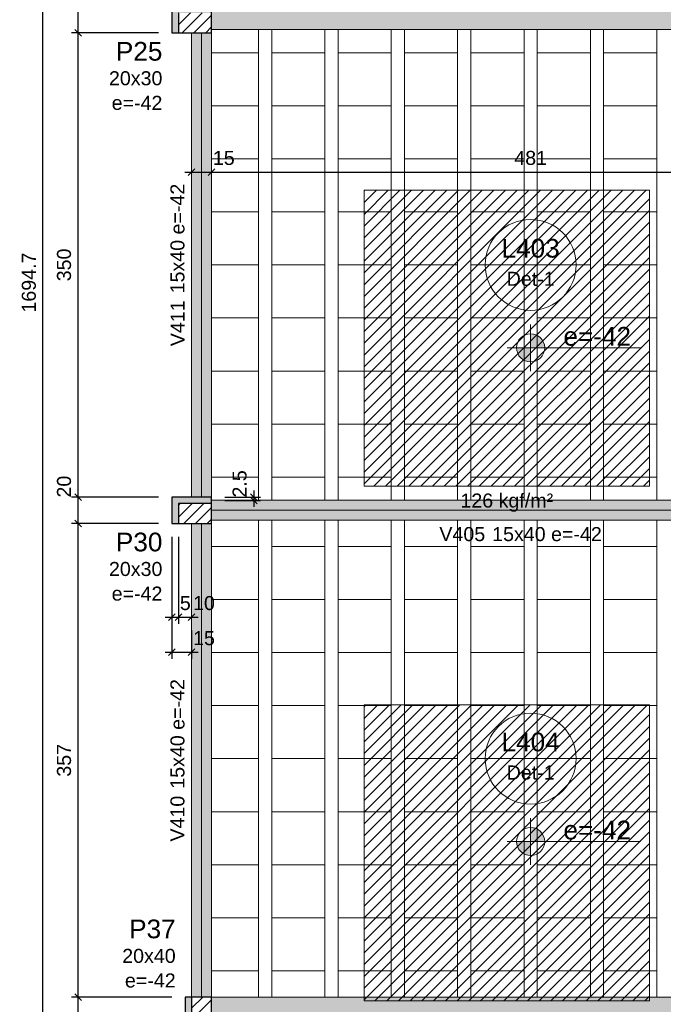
# Model space of a CAD drawing. Header units: millimetres. Extents: x 0 to 119, y 0 to 84.
# Tile 11 of 19: x 72 to 82, y 42 to 57. Entities that reach past the tile are written whole.
import ezdxf

# ---------------------------------------------------------------- set-up
doc = ezdxf.new("R2010")
doc.units = ezdxf.units.MM
doc.header["$MEASUREMENT"] = 0
doc.linetypes.add('NULL', pattern=[0])
doc.layers.get('0').update_dxf_attribs({"lineweight": 18})
for name, color, linetype, lineweight in [('FO-Cargas de parede', 15, 'Continuous', 5), ('FO-Cotas', 5, 'Continuous', 5), ('FO-Eixos', 5, 'Continuous', 5), ('FO-Hachura pilar que morre', 106, 'Continuous', 5), ('FO-Hachura pilar que passa', 19, 'Continuous', 5), ('FO-Hachura viga', 43, 'Continuous', 5), ('FO-Hachuras das lajes', 1, 'Continuous', 20), ('FO-Pilares', 4, 'Continuous', 30), ('FO-Textos das lajes', 3, 'Continuous', 20), ('FO-Textos das vigas', 7, 'Continuous', 5), ('FO-Textos dos pilares', 7, 'Continuous', 5), ('FO-Vigas', 1, 'Continuous', 20)]:
    doc.layers.add(name, color=color, linetype=linetype, lineweight=lineweight)
doc.styles.add('Arial', font='txt')
doc.dimstyles.new('UM_50.000000', dxfattribs={"dimtxt": 0.18, "dimasz": 0.1, "dimexe": 0.1, "dimexo": 0.2, "dimgap": 0, "dimtad": 1, "dimtih": 1, "dimtoh": 1, "dimdec": 1, "dimlfac": 50, "dimzin": 0, "dimdsep": 46, "dimtxsty": 'Standard', "dimcen": 0.09, "dimdle": 0.1, "dimadec": 1, "dimazin": 2, "dimtfac": 1, "dimtdec": 4, "dimtofl": 0, "dimtmove": 0, "dimatfit": 3, "dimfxl": 1, "dimtolj": 1, "dimarcsym": 0})

# ---------------------------------------------------------------- blocks, each defined once
blk = doc.blocks.new('_Oblique')
at = {"color": 0, "linetype": 'ByBlock', "lineweight": -2}
blk.add_line((-0.5, -0.5), (0.5, 0.5), dxfattribs=at)
blk = doc.blocks.new('*D38')
at = {"layer": 'Defpoints', "color": 0}
for p in [(74.678, 49.228), (74.778, 49.228), (74.778, 47.816)]:
    blk.add_point(p, dxfattribs=at)
at = {"layer": 'FO-Cotas', "color": 0, "lineweight": -2}
for p, q in [((74.678, 49.028), (74.678, 47.716)), ((74.778, 49.028), (74.778, 47.716)), ((74.578, 47.816), (74.878, 47.816))]:
    blk.add_line(p, q, dxfattribs=at)
at = {"layer": 'FO-Cotas', "color": 0, "lineweight": -2, "xscale": 0.1, "yscale": 0.1, "zscale": 0.1, "rotation": 180}
blk.add_blockref('_Oblique', (74.678, 47.816), dxfattribs=at)
at = {"layer": 'FO-Cotas', "color": 0, "lineweight": -2, "xscale": 0.1, "yscale": 0.1, "zscale": 0.1}
blk.add_blockref('_Oblique', (74.778, 47.816), dxfattribs=at)
at = {"layer": 'FO-Cotas', "color": 7, "insert": (74.883, 48.028), "char_height": 0.2118, "attachment_point": 5, "rotation": 0.0057, "style": 'Arial'}
blk.add_mtext('\\A1;5', dxfattribs=at)
blk = doc.blocks.new('*D39')
at = {"layer": 'Defpoints', "color": 0}
for p in [(74.778, 49.228), (74.978, 47.816), (74.978, 47.816)]:
    blk.add_point(p, dxfattribs=at)
at = {"layer": 'FO-Cotas', "color": 0, "lineweight": -2}
for p, q in [((74.778, 49.028), (74.778, 47.716)), ((74.678, 47.816), (75.078, 47.816))]:
    blk.add_line(p, q, dxfattribs=at)
at = {"layer": 'FO-Cotas', "color": 0, "lineweight": -2, "xscale": 0.1, "yscale": 0.1, "zscale": 0.1, "rotation": 180}
blk.add_blockref('_Oblique', (74.778, 47.816), dxfattribs=at)
at = {"layer": 'FO-Cotas', "color": 0, "lineweight": -2, "xscale": 0.1, "yscale": 0.1, "zscale": 0.1}
blk.add_blockref('_Oblique', (74.978, 47.816), dxfattribs=at)
at = {"layer": 'FO-Cotas', "color": 7, "insert": (75.164, 48.028), "char_height": 0.2118, "attachment_point": 5, "style": 'Arial'}
blk.add_mtext('\\A1;10', dxfattribs=at)
blk = doc.blocks.new('*D48')
at = {"layer": 'Defpoints', "color": 0}
for p in [(74.678, 49.228), (74.978, 47.816), (74.978, 47.287)]:
    blk.add_point(p, dxfattribs=at)
at = {"layer": 'FO-Cotas', "color": 0, "lineweight": -2}
for p, q in [((74.678, 49.028), (74.678, 47.187)), ((74.978, 47.616), (74.978, 47.187)), ((74.578, 47.287), (75.078, 47.287))]:
    blk.add_line(p, q, dxfattribs=at)
at = {"layer": 'FO-Cotas', "color": 0, "lineweight": -2, "xscale": 0.1, "yscale": 0.1, "zscale": 0.1, "rotation": 180}
blk.add_blockref('_Oblique', (74.678, 47.287), dxfattribs=at)
at = {"layer": 'FO-Cotas', "color": 0, "lineweight": -2, "xscale": 0.1, "yscale": 0.1, "zscale": 0.1}
blk.add_blockref('_Oblique', (74.978, 47.287), dxfattribs=at)
at = {"layer": 'FO-Cotas', "color": 7, "insert": (75.164, 47.499), "char_height": 0.2118, "attachment_point": 5, "rotation": 0.0057, "style": 'Arial'}
blk.add_mtext('\\A1;15', dxfattribs=at)
blk = doc.blocks.new('*D53')
at = {"layer": 'Defpoints', "color": 0}
for p in [(73.266, 42.088), (74.878, 42.088), (74.878, 41.288)]:
    blk.add_point(p, dxfattribs=at)
at = {"layer": 'FO-Cotas', "color": 0, "lineweight": -2}
for p, q in [((73.266, 41.188), (73.266, 42.188)), ((74.678, 42.088), (73.166, 42.088)), ((74.678, 41.288), (73.166, 41.288))]:
    blk.add_line(p, q, dxfattribs=at)
at = {"layer": 'FO-Cotas', "color": 0, "lineweight": -2, "xscale": 0.1, "yscale": 0.1, "zscale": 0.1}
for p, rotation in [((73.266, 42.088), 90), ((73.266, 41.288), 270)]:
    blk.add_blockref('_Oblique', p, dxfattribs=dict(at, rotation=rotation))
at = {"layer": 'FO-Cotas', "color": 7, "insert": (73.055, 41.688), "char_height": 0.2118, "attachment_point": 5, "rotation": 90, "style": 'Arial'}
blk.add_mtext('\\A1;40', dxfattribs=at)
blk = doc.blocks.new('*D54')
at = {"layer": 'Defpoints', "color": 0}
for p in [(73.266, 49.228), (74.678, 49.228), (74.878, 42.088)]:
    blk.add_point(p, dxfattribs=at)
at = {"layer": 'FO-Cotas', "color": 0, "lineweight": -2}
for p, q in [((73.266, 41.988), (73.266, 49.328)), ((74.478, 49.228), (73.166, 49.228)), ((74.678, 42.088), (73.166, 42.088))]:
    blk.add_line(p, q, dxfattribs=at)
at = {"layer": 'FO-Cotas', "color": 0, "lineweight": -2, "xscale": 0.1, "yscale": 0.1, "zscale": 0.1}
for p, rotation in [((73.266, 49.228), 90), ((73.266, 42.088), 270)]:
    blk.add_blockref('_Oblique', p, dxfattribs=dict(at, rotation=rotation))
at = {"layer": 'FO-Cotas', "color": 7, "insert": (73.055, 45.658), "char_height": 0.2118, "attachment_point": 5, "rotation": 90, "style": 'Arial'}
blk.add_mtext('\\A1;357', dxfattribs=at)
blk = doc.blocks.new('*D55')
at = {"layer": 'Defpoints', "color": 0}
for p in [(73.266, 49.628), (74.678, 49.628), (74.678, 49.228)]:
    blk.add_point(p, dxfattribs=at)
at = {"layer": 'FO-Cotas', "color": 0, "lineweight": -2}
for p, q in [((74.478, 49.628), (73.166, 49.628)), ((73.266, 49.128), (73.266, 49.728)), ((74.478, 49.228), (73.166, 49.228))]:
    blk.add_line(p, q, dxfattribs=at)
at = {"layer": 'FO-Cotas', "color": 0, "lineweight": -2, "xscale": 0.1, "yscale": 0.1, "zscale": 0.1}
for p, rotation in [((73.266, 49.628), 90), ((73.266, 49.228), 270)]:
    blk.add_blockref('_Oblique', p, dxfattribs=dict(at, rotation=rotation))
at = {"layer": 'FO-Cotas', "color": 7, "insert": (73.055, 49.785), "char_height": 0.2118, "attachment_point": 5, "rotation": 90, "style": 'Arial'}
blk.add_mtext('\\A1;20', dxfattribs=at)
blk = doc.blocks.new('*D56')
at = {"layer": 'Defpoints', "color": 0}
for p in [(73.266, 56.628), (74.678, 56.628), (74.678, 49.628)]:
    blk.add_point(p, dxfattribs=at)
at = {"layer": 'FO-Cotas', "color": 0, "lineweight": -2}
for p, q in [((73.266, 49.528), (73.266, 56.728)), ((74.478, 56.628), (73.166, 56.628)), ((74.478, 49.628), (73.166, 49.628))]:
    blk.add_line(p, q, dxfattribs=at)
at = {"layer": 'FO-Cotas', "color": 0, "lineweight": -2, "xscale": 0.1, "yscale": 0.1, "zscale": 0.1}
for p, rotation in [((73.266, 56.628), 90), ((73.266, 49.628), 270)]:
    blk.add_blockref('_Oblique', p, dxfattribs=dict(at, rotation=rotation))
at = {"layer": 'FO-Cotas', "color": 7, "insert": (73.055, 53.128), "char_height": 0.2118, "attachment_point": 5, "rotation": 90, "style": 'Arial'}
blk.add_mtext('\\A1;350', dxfattribs=at)
blk = doc.blocks.new('*D57')
at = {"layer": 'Defpoints', "color": 0}
for p in [(73.266, 57.028), (74.678, 57.028), (74.678, 56.628)]:
    blk.add_point(p, dxfattribs=at)
at = {"layer": 'FO-Cotas', "color": 0, "lineweight": -2}
for p, q in [((74.478, 57.028), (73.166, 57.028)), ((73.266, 56.528), (73.266, 57.128)), ((74.478, 56.628), (73.166, 56.628))]:
    blk.add_line(p, q, dxfattribs=at)
at = {"layer": 'FO-Cotas', "color": 0, "lineweight": -2, "xscale": 0.1, "yscale": 0.1, "zscale": 0.1}
for p, rotation in [((73.266, 57.028), 90), ((73.266, 56.628), 270)]:
    blk.add_blockref('_Oblique', p, dxfattribs=dict(at, rotation=rotation))
at = {"layer": 'FO-Cotas', "color": 7, "insert": (73.055, 57.185), "char_height": 0.2118, "attachment_point": 5, "rotation": 90, "style": 'Arial'}
blk.add_mtext('\\A1;20', dxfattribs=at)
blk = doc.blocks.new('*D66')
at = {"layer": 'Defpoints', "color": 0}
for p in [(72.737, 69.808), (73.266, 69.808), (74.978, 35.915)]:
    blk.add_point(p, dxfattribs=at)
at = {"layer": 'FO-Cotas', "color": 0, "lineweight": -2}
for p, q in [((73.066, 69.808), (72.637, 69.808)), ((72.737, 35.815), (72.737, 69.908)), ((74.778, 35.915), (72.637, 35.915))]:
    blk.add_line(p, q, dxfattribs=at)
at = {"layer": 'FO-Cotas', "color": 0, "lineweight": -2, "xscale": 0.1, "yscale": 0.1, "zscale": 0.1}
for p, rotation in [((72.737, 69.808), 90), ((72.737, 35.915), 270)]:
    blk.add_blockref('_Oblique', p, dxfattribs=dict(at, rotation=rotation))
at = {"layer": 'FO-Cotas', "color": 7, "insert": (72.525, 52.862), "char_height": 0.2118, "attachment_point": 5, "rotation": 90, "style": 'Arial'}
blk.add_mtext('\\A1;1694.7', dxfattribs=at)
blk = doc.blocks.new('*D90')
at = {"layer": 'Defpoints', "color": 0}
for p in [(85.199, 70.108), (87.14, 70.108), (75.278, 35.316)]:
    blk.add_point(p, dxfattribs=at)
at = {"layer": 'FO-Cotas', "color": 0, "lineweight": -2}
for p, q in [((85.399, 70.108), (87.24, 70.108)), ((87.14, 35.216), (87.14, 70.208)), ((75.478, 35.316), (87.24, 35.316))]:
    blk.add_line(p, q, dxfattribs=at)
at = {"layer": 'FO-Cotas', "color": 0, "lineweight": -2, "xscale": 0.1, "yscale": 0.1, "zscale": 0.1}
for p, rotation in [((87.14, 70.108), 90), ((87.14, 35.316), 270)]:
    blk.add_blockref('_Oblique', p, dxfattribs=dict(at, rotation=rotation))
at = {"layer": 'FO-Cotas', "color": 7, "insert": (86.929, 52.712), "char_height": 0.2118, "attachment_point": 5, "rotation": 90, "style": 'Arial'}
blk.add_mtext('\\A1;1739.6', dxfattribs=at)
blk = doc.blocks.new('*D96')
at = {"layer": 'Defpoints', "color": 0}
for p in [(74.978, 54.528), (75.278, 54.528), (75.278, 54.528)]:
    blk.add_point(p, dxfattribs=at)
at = {"layer": 'FO-Cotas', "color": 0, "lineweight": -2}
blk.add_line((74.878, 54.528), (75.378, 54.528), dxfattribs=at)
at = {"layer": 'FO-Cotas', "color": 0, "lineweight": -2, "xscale": 0.1, "yscale": 0.1, "zscale": 0.1, "rotation": 180}
blk.add_blockref('_Oblique', (74.978, 54.528), dxfattribs=at)
at = {"layer": 'FO-Cotas', "color": 0, "lineweight": -2, "xscale": 0.1, "yscale": 0.1, "zscale": 0.1}
blk.add_blockref('_Oblique', (75.278, 54.528), dxfattribs=at)
at = {"layer": 'FO-Cotas', "color": 7, "insert": (75.463, 54.74), "char_height": 0.2118, "attachment_point": 5, "rotation": 0.0057, "style": 'Arial'}
blk.add_mtext('\\A1;15', dxfattribs=at)
blk = doc.blocks.new('*D97')
at = {"layer": 'Defpoints', "color": 0}
for p in [(75.278, 54.528), (84.899, 54.528), (84.899, 54.528)]:
    blk.add_point(p, dxfattribs=at)
at = {"layer": 'FO-Cotas', "color": 0, "lineweight": -2}
blk.add_line((75.178, 54.528), (84.999, 54.528), dxfattribs=at)
at = {"layer": 'FO-Cotas', "color": 0, "lineweight": -2, "xscale": 0.1, "yscale": 0.1, "zscale": 0.1, "rotation": 180}
blk.add_blockref('_Oblique', (75.278, 54.528), dxfattribs=at)
at = {"layer": 'FO-Cotas', "color": 0, "lineweight": -2, "xscale": 0.1, "yscale": 0.1, "zscale": 0.1}
blk.add_blockref('_Oblique', (84.899, 54.528), dxfattribs=at)
at = {"layer": 'FO-Cotas', "color": 7, "insert": (80.089, 54.74), "char_height": 0.2118, "attachment_point": 5, "rotation": 0.0057, "style": 'Arial'}
blk.add_mtext('\\A1;481', dxfattribs=at)
blk = doc.blocks.new('*D147')
at = {"layer": 'Defpoints', "color": 0}
for p in [(75.278, 49.628), (75.278, 49.578), (75.914, 49.578)]:
    blk.add_point(p, dxfattribs=at)
at = {"layer": 'FO-Cotas', "color": 0, "lineweight": -2}
for p, q in [((75.478, 49.628), (76.014, 49.628)), ((75.914, 49.728), (75.914, 49.478)), ((75.478, 49.578), (76.014, 49.578))]:
    blk.add_line(p, q, dxfattribs=at)
at = {"layer": 'FO-Cotas', "color": 0, "lineweight": -2, "xscale": 0.1, "yscale": 0.1, "zscale": 0.1}
for p, rotation in [((75.914, 49.628), 90), ((75.914, 49.578), 270)]:
    blk.add_blockref('_Oblique', p, dxfattribs=dict(at, rotation=rotation))
at = {"layer": 'FO-Cotas', "color": 7, "insert": (75.702, 49.826), "char_height": 0.2118, "attachment_point": 5, "rotation": 90, "style": 'Arial'}
blk.add_mtext('\\A1;2.5', dxfattribs=at)

msp = doc.modelspace()

# ---------------------------------------------------------------- hatches: boundary and pattern name
at = {"layer": 'FO-Cargas de parede', "linetype": 'Continuous'}
h = msp.add_hatch(dxfattribs=at)
h.set_pattern_fill('ANSI31', color=15, style=0)
h.paths.add_polyline_path([(77.5786, 49.7934), (81.8786, 49.7934), (81.8786, 54.2534), (77.5786, 54.2534), (77.5786, 49.7934)])
h = msp.add_hatch(dxfattribs=at)
h.set_pattern_fill('ANSI31', color=15, style=0)
h.paths.add_polyline_path([(77.5786, 42.0334), (81.8786, 42.0334), (81.8786, 46.4934), (77.5786, 46.4934), (77.5786, 42.0334)])
at = {"layer": 'FO-Hachura pilar que morre', "linetype": 'Continuous'}
for points in [[(74.7784, 56.9282), (75.2782, 56.9282), (75.2782, 57.0282), (74.6784, 57.0282), (74.6784, 56.6284), (74.7784, 56.6284), (74.7784, 56.9282)], [(74.7784, 49.5282), (75.2782, 49.5282), (75.2782, 49.6282), (74.6784, 49.6282), (74.6784, 49.2284), (74.7784, 49.2284), (74.7784, 49.5282)]]:
    msp.add_hatch(color=106, dxfattribs=at).paths.add_polyline_path(points)
h = msp.add_hatch(color=106, dxfattribs=at)
h.paths.add_polyline_path([(74.8782, 41.2884), (75.0782, 41.2884), (75.2782, 41.2884), (75.2782, 41.6884), (75.2782, 42.0884), (75.0782, 42.0884), (74.8782, 42.0884), (74.8782, 41.6884)])
h.paths.add_polyline_path([(74.9782, 41.5884), (75.1282, 41.5884), (75.2782, 41.5884), (75.2782, 41.8384), (75.2782, 42.0884), (75.1282, 42.0884), (74.9782, 42.0884), (74.9782, 41.8384)], flags=0)
at = {"layer": 'FO-Hachura pilar que passa', "linetype": 'Continuous'}
h = msp.add_hatch(dxfattribs=at)
h.set_pattern_fill('ANSI31', color=19, style=0)
h.paths.add_polyline_path([(75.2782, 56.9282), (74.7784, 56.9282), (74.7784, 56.6284), (75.2782, 56.6284), (75.2782, 56.9282)])
h = msp.add_hatch(dxfattribs=at)
h.set_pattern_fill('ANSI31', color=19, style=0)
h.paths.add_polyline_path([(75.2782, 49.5282), (74.7784, 49.5282), (74.7784, 49.2284), (75.2782, 49.2284), (75.2782, 49.5282)])
h = msp.add_hatch(dxfattribs=at)
h.set_pattern_fill('ANSI31', color=19, style=0)
h.paths.add_polyline_path([(74.9782, 41.5884), (75.1282, 41.5884), (75.2782, 41.5884), (75.2782, 41.8384), (75.2782, 42.0884), (75.1282, 42.0884), (74.9782, 42.0884), (74.9782, 41.8384)])
at = {"layer": 'FO-Hachura viga', "linetype": 'Continuous'}
for points in [[(84.599, 56.9782), (84.599, 56.9782), (75.2782, 56.9782), (75.2782, 56.6782), (84.599, 56.6782), (84.599, 56.9782)], [(75.2782, 56.6282), (75.2782, 56.6282), (74.978, 56.6282), (74.9782, 49.6282), (75.2782, 49.6282), (75.2782, 56.6282)], [(84.599, 49.5784), (84.599, 49.5784), (75.2782, 49.5784), (75.2782, 49.2784), (84.599, 49.2784), (84.599, 49.5784)], [(74.9782, 49.2284), (74.9782, 49.2284), (74.9782, 42.0884), (75.2782, 42.0884), (75.2782, 49.2284), (74.9782, 49.2284)], [(80.2082, 42.0884), (80.2082, 42.0884), (75.2782, 42.0884), (75.2782, 41.7884), (80.2082, 41.7884), (80.2082, 42.0884)], [(85.0488, 41.9384), (85.0488, 41.9384), (84.8988, 42.0884), (80.2082, 42.0884), (80.2082, 41.7884), (84.8986, 41.7884), (85.0488, 41.9384)]]:
    msp.add_hatch(color=43, dxfattribs=at).paths.add_polyline_path(points)
at = {"layer": 'FO-Textos das lajes', "linetype": 'Continuous'}
for points in [[(80.0885, 51.8782), (80.3003, 51.8782), (80.2931, 51.933), (80.2719, 51.9841), (80.2383, 52.0279), (80.1944, 52.0616), (80.1433, 52.0828), (80.0885, 52.09), (80.0885, 51.8782)], [(80.0885, 51.8782), (79.8767, 51.8782), (79.8839, 51.8234), (79.9051, 51.7723), (79.9387, 51.7284), (79.9826, 51.6948), (80.0337, 51.6736), (80.0885, 51.6664), (80.0885, 51.8782)], [(80.0885, 44.4332), (80.3003, 44.4332), (80.2931, 44.488), (80.2719, 44.5391), (80.2383, 44.5829), (80.1944, 44.6166), (80.1433, 44.6378), (80.0885, 44.645), (80.0885, 44.4332)], [(80.0885, 44.4332), (79.8767, 44.4332), (79.8839, 44.3784), (79.9051, 44.3273), (79.9387, 44.2834), (79.9826, 44.2498), (80.0337, 44.2286), (80.0885, 44.2214), (80.0885, 44.4332)]]:
    msp.add_hatch(color=3, dxfattribs=at).paths.add_polyline_path(points)

# ---------------------------------------------------------------- linework, layer by layer
at = {"layer": 'FO-Cargas de parede'}
for points in [[(77.5786, 49.7934), (81.8786, 49.7934), (81.8786, 54.2534), (77.5786, 54.2534), (77.5786, 49.7934)], [(77.5786, 42.0334), (81.8786, 42.0334), (81.8786, 46.4934), (77.5786, 46.4934), (77.5786, 42.0334)]]:
    msp.add_lwpolyline(points, close=True, dxfattribs=at)
at = {"layer": 'FO-Eixos'}
for p, q in [((75.1282, 49.6284), (75.1282, 56.6284)), ((75.2782, 49.4284), (84.5988, 49.4284)), ((75.1282, 42.0884), (75.1282, 49.2284))]:
    msp.add_line(p, q, dxfattribs=at)
for points in [[(75.2786, 56.3284), (75.9886, 56.3284), (75.9886, 56.6784)], [(76.1886, 56.6784), (76.1886, 56.3284), (76.9886, 56.3284), (76.9886, 56.6784)], [(77.1886, 56.6784), (77.1886, 56.3284), (77.9886, 56.3284), (77.9886, 56.6784)], [(78.1886, 56.6784), (78.1886, 56.3284), (78.9886, 56.3284), (78.9886, 56.6784)], [(79.1886, 56.6784), (79.1886, 56.3284), (79.9886, 56.3284), (79.9886, 56.6784)], [(80.1886, 56.6784), (80.1886, 56.3284), (80.9886, 56.3284), (80.9886, 56.6784)], [(81.1886, 56.6784), (81.1886, 56.3284), (81.9886, 56.3284), (81.9886, 56.6784)], [(75.2786, 55.5284), (75.9886, 55.5284), (75.9886, 56.3284), (75.2786, 56.3284)], [(75.2786, 54.7284), (75.9886, 54.7284), (75.9886, 55.5284), (75.2786, 55.5284)], [(75.2786, 53.9284), (75.9886, 53.9284), (75.9886, 54.7284), (75.2786, 54.7284)], [(75.2786, 53.1284), (75.9886, 53.1284), (75.9886, 53.9284), (75.2786, 53.9284)], [(75.2786, 52.3284), (75.9886, 52.3284), (75.9886, 53.1284), (75.2786, 53.1284)], [(75.2786, 51.5284), (75.9886, 51.5284), (75.9886, 52.3284), (75.2786, 52.3284)], [(75.2786, 50.7284), (75.9886, 50.7284), (75.9886, 51.5284), (75.2786, 51.5284)], [(75.2786, 49.9284), (75.9886, 49.9284), (75.9886, 50.7284), (75.2786, 50.7284)], [(75.9886, 49.5784), (75.9886, 49.9284), (75.2786, 49.9284)], [(76.9886, 49.5784), (76.9886, 49.9284), (76.1886, 49.9284), (76.1886, 49.5784)], [(77.9886, 49.5784), (77.9886, 49.9284), (77.1886, 49.9284), (77.1886, 49.5784)], [(78.9886, 49.5784), (78.9886, 49.9284), (78.1886, 49.9284), (78.1886, 49.5784)], [(79.9886, 49.5784), (79.9886, 49.9284), (79.1886, 49.9284), (79.1886, 49.5784)], [(80.9886, 49.5784), (80.9886, 49.9284), (80.1886, 49.9284), (80.1886, 49.5784)], [(81.9886, 49.5784), (81.9886, 49.9284), (81.1886, 49.9284), (81.1886, 49.5784)], [(75.2786, 48.8834), (75.9886, 48.8834), (75.9886, 49.2784)], [(76.1886, 49.2784), (76.1886, 48.8834), (76.9886, 48.8834), (76.9886, 49.2784)], [(77.1886, 49.2784), (77.1886, 48.8834), (77.9886, 48.8834), (77.9886, 49.2784)], [(78.1886, 49.2784), (78.1886, 48.8834), (78.9886, 48.8834), (78.9886, 49.2784)], [(79.1886, 49.2784), (79.1886, 48.8834), (79.9886, 48.8834), (79.9886, 49.2784)], [(80.1886, 49.2784), (80.1886, 48.8834), (80.9886, 48.8834), (80.9886, 49.2784)], [(81.1886, 49.2784), (81.1886, 48.8834), (81.9886, 48.8834), (81.9886, 49.2784)], [(75.2786, 48.0834), (75.9886, 48.0834), (75.9886, 48.8834), (75.2786, 48.8834)], [(75.2786, 47.2834), (75.9886, 47.2834), (75.9886, 48.0834), (75.2786, 48.0834)], [(75.2786, 46.4834), (75.9886, 46.4834), (75.9886, 47.2834), (75.2786, 47.2834)], [(75.2786, 45.6834), (75.9886, 45.6834), (75.9886, 46.4834), (75.2786, 46.4834)], [(75.2786, 44.8834), (75.9886, 44.8834), (75.9886, 45.6834), (75.2786, 45.6834)], [(75.2786, 44.0834), (75.9886, 44.0834), (75.9886, 44.8834), (75.2786, 44.8834)], [(75.2786, 43.2834), (75.9886, 43.2834), (75.9886, 44.0834), (75.2786, 44.0834)], [(75.2786, 42.4834), (75.9886, 42.4834), (75.9886, 43.2834), (75.2786, 43.2834)], [(75.9886, 42.0884), (75.9886, 42.4834), (75.2786, 42.4834)], [(76.9886, 42.0884), (76.9886, 42.4834), (76.1886, 42.4834), (76.1886, 42.0884)], [(77.9886, 42.0884), (77.9886, 42.4834), (77.1886, 42.4834), (77.1886, 42.0884)], [(78.9886, 42.0884), (78.9886, 42.4834), (78.1886, 42.4834), (78.1886, 42.0884)], [(79.9886, 42.0884), (79.9886, 42.4834), (79.1886, 42.4834), (79.1886, 42.0884)], [(80.9886, 42.0884), (80.9886, 42.4834), (80.1886, 42.4834), (80.1886, 42.0884)], [(81.9886, 42.0884), (81.9886, 42.4834), (81.1886, 42.4834), (81.1886, 42.0884)]]:
    msp.add_lwpolyline(points, dxfattribs=at)
for points in [[(76.9886, 55.5284), (76.9886, 56.3284), (76.1886, 56.3284), (76.1886, 55.5284), (76.9886, 55.5284)], [(77.9886, 55.5284), (77.9886, 56.3284), (77.1886, 56.3284), (77.1886, 55.5284), (77.9886, 55.5284)], [(78.9886, 55.5284), (78.9886, 56.3284), (78.1886, 56.3284), (78.1886, 55.5284), (78.9886, 55.5284)], [(79.9886, 55.5284), (79.9886, 56.3284), (79.1886, 56.3284), (79.1886, 55.5284), (79.9886, 55.5284)], [(80.9886, 55.5284), (80.9886, 56.3284), (80.1886, 56.3284), (80.1886, 55.5284), (80.9886, 55.5284)], [(81.9886, 55.5284), (81.9886, 56.3284), (81.1886, 56.3284), (81.1886, 55.5284), (81.9886, 55.5284)], [(76.9886, 54.7284), (76.9886, 55.5284), (76.1886, 55.5284), (76.1886, 54.7284), (76.9886, 54.7284)], [(77.9886, 54.7284), (77.9886, 55.5284), (77.1886, 55.5284), (77.1886, 54.7284), (77.9886, 54.7284)], [(78.9886, 54.7284), (78.9886, 55.5284), (78.1886, 55.5284), (78.1886, 54.7284), (78.9886, 54.7284)], [(79.9886, 54.7284), (79.9886, 55.5284), (79.1886, 55.5284), (79.1886, 54.7284), (79.9886, 54.7284)], [(80.9886, 54.7284), (80.9886, 55.5284), (80.1886, 55.5284), (80.1886, 54.7284), (80.9886, 54.7284)], [(81.9886, 54.7284), (81.9886, 55.5284), (81.1886, 55.5284), (81.1886, 54.7284), (81.9886, 54.7284)], [(76.9886, 53.9284), (76.9886, 54.7284), (76.1886, 54.7284), (76.1886, 53.9284), (76.9886, 53.9284)], [(77.9886, 53.9284), (77.9886, 54.7284), (77.1886, 54.7284), (77.1886, 53.9284), (77.9886, 53.9284)], [(78.9886, 53.9284), (78.9886, 54.7284), (78.1886, 54.7284), (78.1886, 53.9284), (78.9886, 53.9284)], [(79.9886, 53.9284), (79.9886, 54.7284), (79.1886, 54.7284), (79.1886, 53.9284), (79.9886, 53.9284)], [(80.9886, 53.9284), (80.9886, 54.7284), (80.1886, 54.7284), (80.1886, 53.9284), (80.9886, 53.9284)], [(81.9886, 53.9284), (81.9886, 54.7284), (81.1886, 54.7284), (81.1886, 53.9284), (81.9886, 53.9284)], [(76.9886, 53.1284), (76.9886, 53.9284), (76.1886, 53.9284), (76.1886, 53.1284), (76.9886, 53.1284)], [(77.9886, 53.1284), (77.9886, 53.9284), (77.1886, 53.9284), (77.1886, 53.1284), (77.9886, 53.1284)], [(78.9886, 53.1284), (78.9886, 53.9284), (78.1886, 53.9284), (78.1886, 53.1284), (78.9886, 53.1284)], [(79.9886, 53.1284), (79.9886, 53.9284), (79.1886, 53.9284), (79.1886, 53.1284), (79.9886, 53.1284)], [(80.9886, 53.1284), (80.9886, 53.9284), (80.1886, 53.9284), (80.1886, 53.1284), (80.9886, 53.1284)], [(81.9886, 53.1284), (81.9886, 53.9284), (81.1886, 53.9284), (81.1886, 53.1284), (81.9886, 53.1284)], [(76.9886, 52.3284), (76.9886, 53.1284), (76.1886, 53.1284), (76.1886, 52.3284), (76.9886, 52.3284)], [(77.9886, 52.3284), (77.9886, 53.1284), (77.1886, 53.1284), (77.1886, 52.3284), (77.9886, 52.3284)], [(78.9886, 52.3284), (78.9886, 53.1284), (78.1886, 53.1284), (78.1886, 52.3284), (78.9886, 52.3284)], [(79.9886, 52.3284), (79.9886, 53.1284), (79.1886, 53.1284), (79.1886, 52.3284), (79.9886, 52.3284)], [(80.9886, 52.3284), (80.9886, 53.1284), (80.1886, 53.1284), (80.1886, 52.3284), (80.9886, 52.3284)], [(81.9886, 52.3284), (81.9886, 53.1284), (81.1886, 53.1284), (81.1886, 52.3284), (81.9886, 52.3284)], [(76.9886, 51.5284), (76.9886, 52.3284), (76.1886, 52.3284), (76.1886, 51.5284), (76.9886, 51.5284)], [(77.9886, 51.5284), (77.9886, 52.3284), (77.1886, 52.3284), (77.1886, 51.5284), (77.9886, 51.5284)], [(78.9886, 51.5284), (78.9886, 52.3284), (78.1886, 52.3284), (78.1886, 51.5284), (78.9886, 51.5284)], [(79.9886, 51.5284), (79.9886, 52.3284), (79.1886, 52.3284), (79.1886, 51.5284), (79.9886, 51.5284)], [(80.9886, 51.5284), (80.9886, 52.3284), (80.1886, 52.3284), (80.1886, 51.5284), (80.9886, 51.5284)], [(81.9886, 51.5284), (81.9886, 52.3284), (81.1886, 52.3284), (81.1886, 51.5284), (81.9886, 51.5284)], [(76.9886, 50.7284), (76.9886, 51.5284), (76.1886, 51.5284), (76.1886, 50.7284), (76.9886, 50.7284)], [(77.9886, 50.7284), (77.9886, 51.5284), (77.1886, 51.5284), (77.1886, 50.7284), (77.9886, 50.7284)], [(78.9886, 50.7284), (78.9886, 51.5284), (78.1886, 51.5284), (78.1886, 50.7284), (78.9886, 50.7284)], [(79.9886, 50.7284), (79.9886, 51.5284), (79.1886, 51.5284), (79.1886, 50.7284), (79.9886, 50.7284)], [(80.9886, 50.7284), (80.9886, 51.5284), (80.1886, 51.5284), (80.1886, 50.7284), (80.9886, 50.7284)], [(81.9886, 50.7284), (81.9886, 51.5284), (81.1886, 51.5284), (81.1886, 50.7284), (81.9886, 50.7284)], [(76.9886, 49.9284), (76.9886, 50.7284), (76.1886, 50.7284), (76.1886, 49.9284), (76.9886, 49.9284)], [(77.9886, 49.9284), (77.9886, 50.7284), (77.1886, 50.7284), (77.1886, 49.9284), (77.9886, 49.9284)], [(78.9886, 49.9284), (78.9886, 50.7284), (78.1886, 50.7284), (78.1886, 49.9284), (78.9886, 49.9284)], [(79.9886, 49.9284), (79.9886, 50.7284), (79.1886, 50.7284), (79.1886, 49.9284), (79.9886, 49.9284)], [(80.9886, 49.9284), (80.9886, 50.7284), (80.1886, 50.7284), (80.1886, 49.9284), (80.9886, 49.9284)], [(81.9886, 49.9284), (81.9886, 50.7284), (81.1886, 50.7284), (81.1886, 49.9284), (81.9886, 49.9284)], [(76.9886, 48.0834), (76.9886, 48.8834), (76.1886, 48.8834), (76.1886, 48.0834), (76.9886, 48.0834)], [(77.9886, 48.0834), (77.9886, 48.8834), (77.1886, 48.8834), (77.1886, 48.0834), (77.9886, 48.0834)], [(78.9886, 48.0834), (78.9886, 48.8834), (78.1886, 48.8834), (78.1886, 48.0834), (78.9886, 48.0834)], [(79.9886, 48.0834), (79.9886, 48.8834), (79.1886, 48.8834), (79.1886, 48.0834), (79.9886, 48.0834)], [(80.9886, 48.0834), (80.9886, 48.8834), (80.1886, 48.8834), (80.1886, 48.0834), (80.9886, 48.0834)], [(81.9886, 48.0834), (81.9886, 48.8834), (81.1886, 48.8834), (81.1886, 48.0834), (81.9886, 48.0834)], [(76.9886, 47.2834), (76.9886, 48.0834), (76.1886, 48.0834), (76.1886, 47.2834), (76.9886, 47.2834)], [(77.9886, 47.2834), (77.9886, 48.0834), (77.1886, 48.0834), (77.1886, 47.2834), (77.9886, 47.2834)], [(78.9886, 47.2834), (78.9886, 48.0834), (78.1886, 48.0834), (78.1886, 47.2834), (78.9886, 47.2834)], [(79.9886, 47.2834), (79.9886, 48.0834), (79.1886, 48.0834), (79.1886, 47.2834), (79.9886, 47.2834)], [(80.9886, 47.2834), (80.9886, 48.0834), (80.1886, 48.0834), (80.1886, 47.2834), (80.9886, 47.2834)], [(81.9886, 47.2834), (81.9886, 48.0834), (81.1886, 48.0834), (81.1886, 47.2834), (81.9886, 47.2834)], [(76.9886, 46.4834), (76.9886, 47.2834), (76.1886, 47.2834), (76.1886, 46.4834), (76.9886, 46.4834)], [(77.9886, 46.4834), (77.9886, 47.2834), (77.1886, 47.2834), (77.1886, 46.4834), (77.9886, 46.4834)], [(78.9886, 46.4834), (78.9886, 47.2834), (78.1886, 47.2834), (78.1886, 46.4834), (78.9886, 46.4834)], [(79.9886, 46.4834), (79.9886, 47.2834), (79.1886, 47.2834), (79.1886, 46.4834), (79.9886, 46.4834)], [(80.9886, 46.4834), (80.9886, 47.2834), (80.1886, 47.2834), (80.1886, 46.4834), (80.9886, 46.4834)], [(81.9886, 46.4834), (81.9886, 47.2834), (81.1886, 47.2834), (81.1886, 46.4834), (81.9886, 46.4834)], [(76.9886, 45.6834), (76.9886, 46.4834), (76.1886, 46.4834), (76.1886, 45.6834), (76.9886, 45.6834)], [(77.9886, 45.6834), (77.9886, 46.4834), (77.1886, 46.4834), (77.1886, 45.6834), (77.9886, 45.6834)], [(78.9886, 45.6834), (78.9886, 46.4834), (78.1886, 46.4834), (78.1886, 45.6834), (78.9886, 45.6834)], [(79.9886, 45.6834), (79.9886, 46.4834), (79.1886, 46.4834), (79.1886, 45.6834), (79.9886, 45.6834)], [(80.9886, 45.6834), (80.9886, 46.4834), (80.1886, 46.4834), (80.1886, 45.6834), (80.9886, 45.6834)], [(81.9886, 45.6834), (81.9886, 46.4834), (81.1886, 46.4834), (81.1886, 45.6834), (81.9886, 45.6834)], [(76.9886, 44.8834), (76.9886, 45.6834), (76.1886, 45.6834), (76.1886, 44.8834), (76.9886, 44.8834)], [(77.9886, 44.8834), (77.9886, 45.6834), (77.1886, 45.6834), (77.1886, 44.8834), (77.9886, 44.8834)], [(78.9886, 44.8834), (78.9886, 45.6834), (78.1886, 45.6834), (78.1886, 44.8834), (78.9886, 44.8834)], [(79.9886, 44.8834), (79.9886, 45.6834), (79.1886, 45.6834), (79.1886, 44.8834), (79.9886, 44.8834)], [(80.9886, 44.8834), (80.9886, 45.6834), (80.1886, 45.6834), (80.1886, 44.8834), (80.9886, 44.8834)], [(81.9886, 44.8834), (81.9886, 45.6834), (81.1886, 45.6834), (81.1886, 44.8834), (81.9886, 44.8834)], [(76.9886, 44.0834), (76.9886, 44.8834), (76.1886, 44.8834), (76.1886, 44.0834), (76.9886, 44.0834)], [(77.9886, 44.0834), (77.9886, 44.8834), (77.1886, 44.8834), (77.1886, 44.0834), (77.9886, 44.0834)], [(78.9886, 44.0834), (78.9886, 44.8834), (78.1886, 44.8834), (78.1886, 44.0834), (78.9886, 44.0834)], [(79.9886, 44.0834), (79.9886, 44.8834), (79.1886, 44.8834), (79.1886, 44.0834), (79.9886, 44.0834)], [(80.9886, 44.0834), (80.9886, 44.8834), (80.1886, 44.8834), (80.1886, 44.0834), (80.9886, 44.0834)], [(81.9886, 44.0834), (81.9886, 44.8834), (81.1886, 44.8834), (81.1886, 44.0834), (81.9886, 44.0834)], [(76.9886, 43.2834), (76.9886, 44.0834), (76.1886, 44.0834), (76.1886, 43.2834), (76.9886, 43.2834)], [(77.9886, 43.2834), (77.9886, 44.0834), (77.1886, 44.0834), (77.1886, 43.2834), (77.9886, 43.2834)], [(78.9886, 43.2834), (78.9886, 44.0834), (78.1886, 44.0834), (78.1886, 43.2834), (78.9886, 43.2834)], [(79.9886, 43.2834), (79.9886, 44.0834), (79.1886, 44.0834), (79.1886, 43.2834), (79.9886, 43.2834)], [(80.9886, 43.2834), (80.9886, 44.0834), (80.1886, 44.0834), (80.1886, 43.2834), (80.9886, 43.2834)], [(81.9886, 43.2834), (81.9886, 44.0834), (81.1886, 44.0834), (81.1886, 43.2834), (81.9886, 43.2834)], [(76.9886, 42.4834), (76.9886, 43.2834), (76.1886, 43.2834), (76.1886, 42.4834), (76.9886, 42.4834)], [(77.9886, 42.4834), (77.9886, 43.2834), (77.1886, 43.2834), (77.1886, 42.4834), (77.9886, 42.4834)], [(78.9886, 42.4834), (78.9886, 43.2834), (78.1886, 43.2834), (78.1886, 42.4834), (78.9886, 42.4834)], [(79.9886, 42.4834), (79.9886, 43.2834), (79.1886, 43.2834), (79.1886, 42.4834), (79.9886, 42.4834)], [(80.9886, 42.4834), (80.9886, 43.2834), (80.1886, 43.2834), (80.1886, 42.4834), (80.9886, 42.4834)], [(81.9886, 42.4834), (81.9886, 43.2834), (81.1886, 43.2834), (81.1886, 42.4834), (81.9886, 42.4834)]]:
    msp.add_lwpolyline(points, close=True, dxfattribs=at)
at = {"layer": 'FO-Hachuras das lajes'}
for p, q in [((75.9886, 56.6284), (75.9886, 56.6784)), ((75.9886, 49.6284), (75.9886, 56.6284)), ((76.1886, 56.6284), (76.1886, 56.6784)), ((76.1886, 49.6284), (76.1886, 56.6284)), ((76.9886, 56.6284), (76.9886, 56.6784)), ((76.9886, 49.6284), (76.9886, 56.6284)), ((77.1886, 56.6284), (77.1886, 56.6784)), ((77.1886, 49.6284), (77.1886, 56.6284)), ((77.9886, 56.6284), (77.9886, 56.6784)), ((77.9886, 49.6284), (77.9886, 56.6284)), ((78.1886, 56.6284), (78.1886, 56.6784)), ((78.1886, 49.6284), (78.1886, 56.6284)), ((78.9886, 56.6284), (78.9886, 56.6784)), ((78.9886, 49.6284), (78.9886, 56.6284)), ((79.1886, 56.6284), (79.1886, 56.6784)), ((79.1886, 49.6284), (79.1886, 56.6284)), ((79.9886, 56.6284), (79.9886, 56.6784)), ((79.9886, 49.6284), (79.9886, 56.6284)), ((80.1886, 56.6284), (80.1886, 56.6784)), ((80.1886, 49.6284), (80.1886, 56.6284)), ((80.9886, 56.6284), (80.9886, 56.6784)), ((80.9886, 49.6284), (80.9886, 56.6284)), ((81.1886, 56.6284), (81.1886, 56.6784)), ((81.1886, 49.6284), (81.1886, 56.6284)), ((81.9886, 56.6284), (81.9886, 56.6784)), ((81.9886, 49.6284), (81.9886, 56.6284)), ((75.9886, 49.5784), (75.9886, 49.6284)), ((76.1886, 49.5784), (76.1886, 49.6284)), ((76.9886, 49.5784), (76.9886, 49.6284)), ((77.1886, 49.5784), (77.1886, 49.6284)), ((77.9886, 49.5784), (77.9886, 49.6284)), ((78.1886, 49.5784), (78.1886, 49.6284)), ((78.9886, 49.5784), (78.9886, 49.6284)), ((79.1886, 49.5784), (79.1886, 49.6284)), ((79.9886, 49.5784), (79.9886, 49.6284)), ((80.1886, 49.5784), (80.1886, 49.6284)), ((80.9886, 49.5784), (80.9886, 49.6284)), ((81.1886, 49.5784), (81.1886, 49.6284)), ((81.9886, 49.5784), (81.9886, 49.6284)), ((75.9886, 49.2284), (75.9886, 49.2784)), ((75.9886, 44.7064), (75.9886, 49.2284)), ((76.1886, 49.2284), (76.1886, 49.2784)), ((76.1886, 44.7064), (76.1886, 49.2284)), ((76.9886, 49.2284), (76.9886, 49.2784)), ((76.9886, 44.7064), (76.9886, 49.2284)), ((77.1886, 49.2284), (77.1886, 49.2784)), ((77.1886, 44.7064), (77.1886, 49.2284)), ((77.9886, 49.2284), (77.9886, 49.2784)), ((77.9886, 44.7064), (77.9886, 49.2284)), ((78.1886, 49.2284), (78.1886, 49.2784)), ((78.1886, 44.7064), (78.1886, 49.2284)), ((78.9886, 49.2284), (78.9886, 49.2784)), ((78.9886, 44.7064), (78.9886, 49.2284)), ((79.1886, 49.2284), (79.1886, 49.2784)), ((79.1886, 44.7064), (79.1886, 49.2284)), ((79.9886, 49.2284), (79.9886, 49.2784)), ((79.9886, 44.7064), (79.9886, 49.2284)), ((80.1886, 49.2284), (80.1886, 49.2784)), ((80.1886, 44.7064), (80.1886, 49.2284)), ((80.9886, 49.2284), (80.9886, 49.2784)), ((80.9886, 44.7064), (80.9886, 49.2284)), ((81.1886, 49.2284), (81.1886, 49.2784)), ((81.1886, 44.7064), (81.1886, 49.2284)), ((81.9886, 49.2284), (81.9886, 49.2784)), ((81.9886, 44.7064), (81.9886, 49.2284)), ((75.9886, 44.3064), (75.9886, 44.7064)), ((76.1886, 44.3064), (76.1886, 44.7064)), ((76.9886, 44.3064), (76.9886, 44.7064)), ((77.1886, 44.3064), (77.1886, 44.7064)), ((77.9886, 44.3064), (77.9886, 44.7064)), ((78.1886, 44.3064), (78.1886, 44.7064)), ((78.9886, 44.3064), (78.9886, 44.7064)), ((79.1886, 44.3064), (79.1886, 44.7064)), ((79.9886, 44.3064), (79.9886, 44.7064)), ((80.1886, 44.3064), (80.1886, 44.7064)), ((80.9886, 44.3064), (80.9886, 44.7064)), ((81.1886, 44.3064), (81.1886, 44.7064)), ((81.9886, 44.3064), (81.9886, 44.7064)), ((75.9886, 42.0884), (75.9886, 44.3064)), ((76.1886, 42.0884), (76.1886, 44.3064)), ((76.9886, 42.0884), (76.9886, 44.3064)), ((77.1886, 42.0884), (77.1886, 44.3064)), ((77.9886, 42.0884), (77.9886, 44.3064)), ((78.1886, 42.0884), (78.1886, 44.3064)), ((78.9886, 42.0884), (78.9886, 44.3064)), ((79.1886, 42.0884), (79.1886, 44.3064)), ((79.9886, 42.0884), (79.9886, 44.3064)), ((80.1886, 42.0884), (80.1886, 44.3064)), ((80.9886, 42.0884), (80.9886, 44.3064)), ((81.1886, 42.0884), (81.1886, 44.3064)), ((81.9886, 42.0884), (81.9886, 44.3064))]:
    msp.add_line(p, q, dxfattribs=at)
at = {"layer": 'FO-Pilares'}
for p, q in [((74.7782, 56.9284), (74.7782, 56.6284)), ((74.7782, 49.5284), (74.7782, 49.2284)), ((75.2782, 49.5284), (74.7782, 49.5284)), ((74.9782, 42.0884), (74.9782, 41.5884))]:
    msp.add_line(p, q, dxfattribs=at)
for points in [[(74.6784, 57.0282), (74.6784, 56.6284), (75.2782, 56.6284), (75.2782, 57.0282), (74.6784, 57.0282)], [(74.6784, 49.6282), (74.6784, 49.2284), (75.2782, 49.2284), (75.2782, 49.6282), (74.6784, 49.6282)], [(74.8782, 41.2884), (75.0782, 41.2884), (75.2782, 41.2884), (75.2782, 41.6884), (75.2782, 42.0884), (75.0782, 42.0884), (74.8782, 42.0884), (74.8782, 41.6884), (74.8782, 41.2884)]]:
    msp.add_lwpolyline(points, close=True, dxfattribs=at)
at = {"layer": 'FO-Textos das lajes'}
for p, q in [((79.4031, 53.1284), (80.7739, 53.1284)), ((80.0885, 52.2312), (80.0885, 51.5252)), ((79.7355, 51.8782), (80.4415, 51.8782)), ((80.4415, 51.8782), (81.7465, 51.8782)), ((79.4031, 45.6834), (80.7739, 45.6834)), ((80.0885, 44.7862), (80.0885, 44.0802)), ((79.7355, 44.4332), (80.4415, 44.4332)), ((80.4415, 44.4332), (81.7465, 44.4332))]:
    msp.add_line(p, q, dxfattribs=at)
for centre, radius in [((80.0885, 53.1284), 0.6854), ((80.0885, 51.8782), 0.2118), ((80.0885, 45.6834), 0.6854), ((80.0885, 44.4332), 0.2118)]:
    msp.add_circle(centre, radius, dxfattribs=at)
at = {"layer": 'FO-Vigas'}
for p, q in [((74.9782, 49.6282), (74.9782, 56.6284)), ((75.2782, 56.6784), (84.599, 56.6784)), ((75.2782, 49.6282), (75.2782, 56.6284)), ((75.2782, 49.5784), (84.599, 49.5784)), ((74.9782, 42.0884), (74.9782, 49.2284)), ((75.2782, 49.2784), (84.599, 49.2784)), ((75.2782, 42.0884), (75.2782, 49.2284)), ((75.2782, 42.0884), (80.2082, 42.0884)), ((80.2082, 42.0884), (84.8988, 42.0884))]:
    msp.add_line(p, q, dxfattribs=at)

# ---------------------------------------------------------------- texts
at = {"layer": 'FO-Cargas de parede', "linetype": 'NULL', "insert": (79.7286, 49.4054), "char_height": 0.2118, "width": 2.73999, "attachment_point": 8, "line_spacing_factor": 0.798, "style": 'Arial'}
msp.add_mtext('126 kgf/m²', dxfattribs=at)
at = {"layer": 'FO-Textos das lajes', "linetype": 'NULL', "line_spacing_factor": 0.798, "style": 'Arial'}
for s, insert, char_height, width, attachment_point in [('L403', (80.0886, 53.2346), 0.2824, 1.735195, 8), ('Det-1', (80.0886, 52.8103), 0.2118, 1.418281, 8), ('e=-42', (80.5826, 51.9066), 0.2824, 2.01665, 7), ('L404', (80.0886, 45.7896), 0.2824, 1.735195, 8), ('Det-1', (80.0886, 45.3653), 0.2118, 1.418281, 8), ('e=-42', (80.5826, 44.4616), 0.2824, 2.01665, 7)]:
    msp.add_mtext(s, dxfattribs=dict(at, insert=insert, char_height=char_height, width=width, attachment_point=attachment_point))
at = {"layer": 'FO-Textos das vigas', "linetype": 'NULL', "char_height": 0.2118, "rotation": 90.00021, "line_spacing_factor": 0.798, "style": 'Arial'}
for s, insert, width, attachment_point in [('15x40 e=-42', (74.8727, 52.6994), 3.240977, 7), ('V411', (74.8727, 52.5934), 1.354561, 9), ('15x40 e=-42', (74.8727, 45.2294), 3.240977, 7), ('V410', (74.8727, 45.1234), 1.354561, 9)]:
    msp.add_mtext(s, dxfattribs=dict(at, insert=insert, width=width, attachment_point=attachment_point))
at = {"layer": 'FO-Textos das vigas', "linetype": 'NULL', "char_height": 0.2118, "line_spacing_factor": 0.798, "style": 'Arial'}
for s, insert, width, attachment_point in [('V405', (79.4036, 48.9603), 1.354561, 9), ('15x40 e=-42', (79.5086, 48.9603), 3.240977, 7)]:
    msp.add_mtext(s, dxfattribs=dict(at, insert=insert, width=width, attachment_point=attachment_point))
at = {"layer": 'FO-Textos dos pilares', "linetype": 'NULL', "attachment_point": 9, "line_spacing_factor": 0.798, "style": 'Arial'}
for s, insert, char_height, width in [('P25', (74.5376, 56.2046), 0.2824, 1.387852), ('20x30', (74.5376, 55.8343), 0.2118, 1.580273), ('e=-42', (74.5376, 55.4633), 0.2118, 1.499561), ('P30', (74.5376, 48.8046), 0.2824, 1.387852), ('20x30', (74.5376, 48.4343), 0.2118, 1.580273), ('e=-42', (74.5376, 48.0633), 0.2118, 1.499561), ('P37', (74.7376, 42.9706), 0.2824, 1.387852), ('20x40', (74.7376, 42.6003), 0.2118, 1.580273), ('e=-42', (74.7376, 42.2293), 0.2118, 1.499561)]:
    msp.add_mtext(s, dxfattribs=dict(at, insert=insert, char_height=char_height, width=width))

# ---------------------------------------------------------------- dimensions: what is measured, and where the dimension line sits
at = {"layer": 'FO-Cotas'}
for base, p1, p2, picture, middle in [((87.1403, 70.1084), (75.2782, 35.3156), (85.1988, 70.1084), '*D90', (86.9285, 52.712)), ((72.7369033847, 69.8083856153), (74.9782033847, 35.9153856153), (73.2664033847, 69.8083856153), '*D66', (72.5251033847, 52.8618856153)), ((73.2664, 57.0282), (74.6784, 56.6284), (74.6784, 57.0282), '*D57', (73.0546, 57.1855)), ((73.2664, 56.6284), (74.6784, 49.6282), (74.6784, 56.6284), '*D56', (73.0546, 53.1283)), ((73.2664, 49.6282), (74.6784, 49.2284), (74.6784, 49.6282), '*D55', (73.0546, 49.7855)), ((75.9136, 49.5784), (75.2782, 49.6282), (75.2782, 49.5784), '*D147', (75.7018, 49.8258)), ((73.2664, 49.2284), (74.8782, 42.0884), (74.6784, 49.2284), '*D54', (73.0546, 45.6584)), ((73.2664, 42.0884), (74.8782, 41.2884), (74.8782, 42.0884), '*D53', (73.0546, 41.6884))]:
    dim = msp.add_linear_dim(base=base, p1=p1, p2=p2, angle=90, dimstyle='UM_50.000000', override={"dimtxt": 0.2118, "dimasz": 0.1, "dimexe": 0.1, "dimexo": 0.2, "dimtad": 1, "dimtih": 0, "dimtoh": 0, "dimdec": 1, "dimlfac": 50, "dimzin": 8, "dimtxsty": 'Arial', "dimblk": 'Oblique', "dimblk1": 'Oblique', "dimblk2": 'Oblique', "dimsah": 1, "dimdle": 0.1, "dimse1": 0, "dimse2": 0, "dimclrt": 7, "dimadec": 1, "dimazin": 3, "dimtmove": 2, "dimldrblk": 'Oblique'}, dxfattribs=at)
    dim.commit()
    dim.dimension.update_dxf_attribs({"geometry": picture, "text_midpoint": middle, "dimtype": 160, "text_rotation": 90})
for base, p1, p2, override, picture, middle in [((75.2782, 54.5284), (74.9782, 54.5284), (75.2782, 54.5284), {"dimtxt": 0.2118, "dimasz": 0.1, "dimexe": 0.1, "dimexo": 0.2, "dimtad": 1, "dimtih": 0, "dimtoh": 0, "dimdec": 1, "dimlfac": 50, "dimzin": 8, "dimtxsty": 'Arial', "dimblk": 'Oblique', "dimblk1": 'Oblique', "dimblk2": 'Oblique', "dimsah": 1, "dimdle": 0.1, "dimse1": 1, "dimse2": 1, "dimclrt": 7, "dimadec": 1, "dimazin": 3, "dimtmove": 2, "dimldrblk": 'Oblique'}, '*D96', (75.4635, 54.7402)), ((84.8988, 54.5284), (75.2782, 54.5284), (84.8988, 54.5284), {"dimtxt": 0.2118, "dimasz": 0.1, "dimexe": 0.1, "dimexo": 0.2, "dimtad": 1, "dimtih": 0, "dimtoh": 0, "dimdec": 1, "dimlfac": 50, "dimzin": 8, "dimtxsty": 'Arial', "dimblk": 'Oblique', "dimblk1": 'Oblique', "dimblk2": 'Oblique', "dimsah": 1, "dimdle": 0.1, "dimse1": 1, "dimse2": 1, "dimclrt": 7, "dimadec": 1, "dimazin": 3, "dimtmove": 2, "dimldrblk": 'Oblique'}, '*D97', (80.0885, 54.7402)), ((74.7784, 47.8164), (74.6784, 49.2284), (74.7784, 49.2284), {"dimtxt": 0.2118, "dimasz": 0.1, "dimexe": 0.1, "dimexo": 0.2, "dimtad": 1, "dimtih": 0, "dimtoh": 0, "dimdec": 1, "dimlfac": 50, "dimzin": 8, "dimtxsty": 'Arial', "dimblk": 'Oblique', "dimblk1": 'Oblique', "dimblk2": 'Oblique', "dimsah": 1, "dimdle": 0.1, "dimse1": 0, "dimse2": 0, "dimclrt": 7, "dimadec": 1, "dimazin": 3, "dimtmove": 2, "dimldrblk": 'Oblique'}, '*D38', (74.883, 48.0282)), ((74.9784, 47.2869), (74.6784, 49.2284), (74.9784, 47.8164), {"dimtxt": 0.2118, "dimasz": 0.1, "dimexe": 0.1, "dimexo": 0.2, "dimtad": 1, "dimtih": 0, "dimtoh": 0, "dimdec": 1, "dimlfac": 50, "dimzin": 8, "dimtxsty": 'Arial', "dimblk": 'Oblique', "dimblk1": 'Oblique', "dimblk2": 'Oblique', "dimsah": 1, "dimdle": 0.1, "dimse1": 0, "dimse2": 0, "dimclrt": 7, "dimadec": 1, "dimazin": 3, "dimtmove": 2, "dimldrblk": 'Oblique'}, '*D48', (75.1637, 47.4987))]:
    dim = msp.add_linear_dim(base=base, p1=p1, p2=p2, dimstyle='UM_50.000000', override=override, dxfattribs=at)
    dim.commit()
    dim.dimension.update_dxf_attribs({"geometry": picture, "text_midpoint": middle, "dimtype": 160, "text_rotation": 0.00573})
dim = msp.add_linear_dim(base=(74.9784, 47.8164), p1=(74.7784, 49.2284), p2=(74.9784, 47.8164), dimstyle='UM_50.000000', override={"dimtxt": 0.2118, "dimasz": 0.1, "dimexe": 0.1, "dimexo": 0.2, "dimtad": 1, "dimtih": 0, "dimtoh": 0, "dimdec": 1, "dimlfac": 50, "dimzin": 8, "dimtxsty": 'Arial', "dimblk": 'Oblique', "dimblk1": 'Oblique', "dimblk2": 'Oblique', "dimsah": 1, "dimdle": 0.1, "dimse1": 0, "dimse2": 1, "dimclrt": 7, "dimadec": 1, "dimazin": 3, "dimtmove": 2, "dimldrblk": 'Oblique'}, dxfattribs=at)
dim.commit()
dim.dimension.update_dxf_attribs({"geometry": '*D39', "text_midpoint": (75.1637, 48.0282), "dimtype": 160})

doc.saveas('drawing.dxf')
